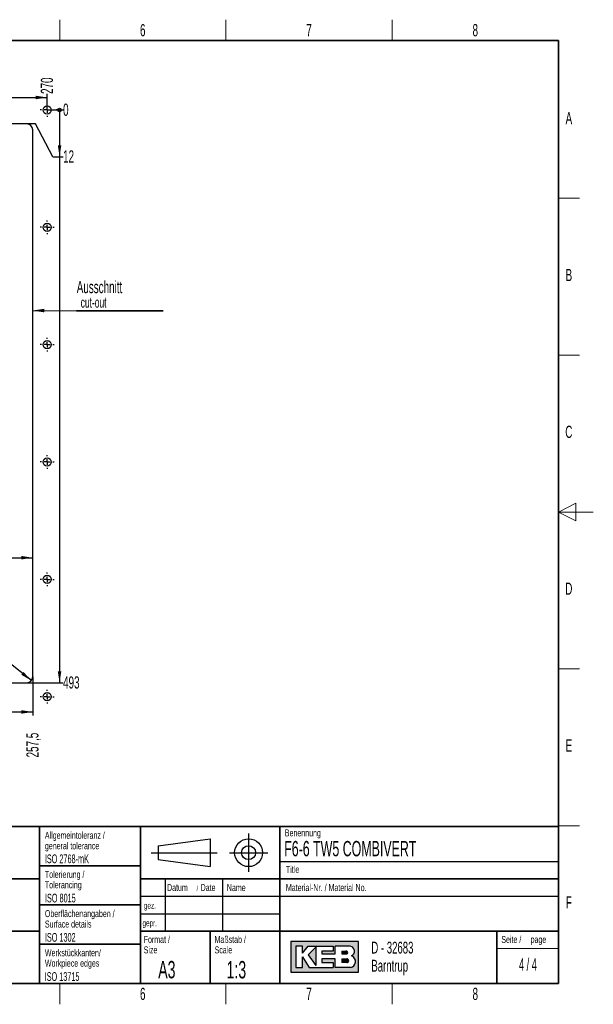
# Paper-space layout 'Blatt4' of a CAD drawing. Header units: millimetres. Extents: x 5 to 418, y 2 to 292.
import ezdxf

# ---------------------------------------------------------------- set-up
doc = ezdxf.new("R2010")
doc.units = ezdxf.units.MM
doc.layers.add('SLD-0', color=7, linetype='Continuous')
doc.styles.add('SLDTEXTSTYLE0', font='TXT', dxfattribs={"width": 0.605})
doc.styles.add('SLDTEXTSTYLE2', font='TXT', dxfattribs={"width": 0.563})
doc.dimstyles.new('SLDDIMSTYLE0', dxfattribs={"dimtxt": 3.5, "dimasz": 3.302, "dimexe": 0, "dimexo": 0.0625, "dimgap": 0.875, "dimtad": 1, "dimlfac": 3, "dimrnd": 1e-09, "dimzin": 12, "dimdsep": 46, "dimtxsty": 'SLDTEXTSTYLE0', "dimsah": 1, "dimcen": 0.09, "dimadec": 0, "dimazin": 3, "dimtfac": 1, "dimtofl": 0, "dimtmove": 0, "dimatfit": 3, "dimfxl": 1, "dimfrac": 2, "dimtolj": 1, "dimtzin": 12, "dimarcsym": 0})
doc.dimstyles.new('SLDDIMSTYLE6', dxfattribs={"dimtxt": 3.5, "dimasz": 0.3386666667, "dimexe": 0, "dimexo": 0.0625, "dimgap": 0.875, "dimtad": 0, "dimtih": 1, "dimtoh": 1, "dimdec": 0, "dimlfac": 3, "dimrnd": 1e-09, "dimdsep": 46, "dimtxsty": 'SLDTEXTSTYLE0', "dimblk1": 'ORIGIN', "dimblk2": 'ORIGIN', "dimsah": 1, "dimcen": 0.09, "dimadec": 0, "dimazin": 2, "dimtfac": 1, "dimtofl": 0, "dimtmove": 0, "dimatfit": 3, "dimldrblk": 'ORIGIN', "dimfxl": 1, "dimfrac": 2, "dimtolj": 1, "dimtzin": 12, "dimarcsym": 0})
doc.dimstyles.new('SLDDIMSTYLE7', dxfattribs={"dimtxt": 3.5, "dimasz": 3.302, "dimexe": 0, "dimexo": 0.0625, "dimgap": 0.875, "dimtad": 0, "dimtih": 1, "dimtoh": 1, "dimlfac": 3, "dimrnd": 1e-09, "dimzin": 12, "dimdsep": 46, "dimtxsty": 'SLDTEXTSTYLE0', "dimsah": 1, "dimcen": 0.09, "dimadec": 0, "dimazin": 3, "dimtfac": 1, "dimtofl": 0, "dimtmove": 0, "dimatfit": 3, "dimfxl": 1, "dimfrac": 2, "dimtolj": 1, "dimtzin": 12, "dimarcsym": 0})
doc.dimstyles.new('SLDDIMSTYLE8', dxfattribs={"dimtxt": 3.5, "dimasz": 3.302, "dimexe": 0, "dimexo": 0.0625, "dimgap": 0.875, "dimtad": 1, "dimlfac": 3, "dimrnd": 1e-09, "dimzin": 12, "dimdsep": 46, "dimtxsty": 'SLDTEXTSTYLE0', "dimsah": 1, "dimcen": 0, "dimadec": 0, "dimazin": 3, "dimtfac": 1, "dimtofl": 0, "dimtmove": 1, "dimatfit": 3, "dimfxl": 1, "dimfrac": 2, "dimtolj": 1, "dimtzin": 12, "dimarcsym": 0})

# ---------------------------------------------------------------- blocks, each defined once
blk = doc.blocks.new('SW_NOTE_0_2')
at = {"layer": 'SLD-0', "color": 0}
for p, q in [((-0.0905645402, -4.0522043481), (24.7743003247, -4.0522043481)), ((24.7743003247, -4.0522043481), (-0.0905645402, -4.0522043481)), ((-0.0905645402, -4.0522043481), (24.7743003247, -4.0522043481)), ((24.7743003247, -4.0522043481), (-0.0905645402, -4.0522043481)), ((-0.0905645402, -4.0522043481), (24.7743003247, -4.0522043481)), ((24.7743003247, -4.0522043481), (-0.0905645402, -4.0522043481))]:
    blk.add_line(p, q, dxfattribs=at)
at = {"layer": 'SLD-0', "color": 0, "attachment_point": 1, "style": 'SLDTEXTSTYLE0'}
for s, insert, char_height in [('Ausschnitt', (0, 4.5117370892), 3.5), ('cut-out', (1.125, -0.1448692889), 3)]:
    blk.add_mtext(s, dxfattribs=dict(at, insert=insert, char_height=char_height))
blk = doc.blocks.new('_D_23')
at = {"layer": 'SLD-0', "color": 7}
for p, q in [((231.1640940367, 266.1813930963), (261.1640940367, 266.1813930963)), ((261.1640940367, 262.5967278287), (261.1640940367, 267.1973930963))]:
    blk.add_line(p, q, dxfattribs=at)
blk.add_solid([(261.1640940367, 266.1813930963), (257.8620940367, 266.6893930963), (257.8620940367, 265.6733930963)], dxfattribs=at)
at = {"layer": 'SLD-0', "color": 7, "insert": (259.3381205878, 267.1973930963), "char_height": 3.5, "attachment_point": 1, "rotation": 90, "style": 'SLDTEXTSTYLE0'}
blk.add_mtext('270', dxfattribs=at)
blk = doc.blocks.new('_Origin')
at = {"color": 0, "linetype": 'ByBlock', "lineweight": -2}
blk.add_line((0, 0), (-1, 0), dxfattribs=at)
blk.add_circle((0, 0), 0.5, dxfattribs=at)
blk = doc.blocks.new('_D_24')
at = {"layer": 'SLD-0'}
blk.add_line((261.1640940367, 262.5967278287), (265.7313201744, 262.5967278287), dxfattribs=at)
at = {"layer": 'SLD-0', "xscale": 1.016, "yscale": 1.016}
blk.add_blockref('_Origin', (264.7153201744, 262.5967278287), dxfattribs=at)
at = {"layer": 'SLD-0', "insert": (265.7313201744, 264.4227012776), "char_height": 3.5, "attachment_point": 1, "style": 'SLDTEXTSTYLE0'}
blk.add_mtext('0', dxfattribs=at)
blk = doc.blocks.new('_D_25')
at = {"layer": 'SLD-0', "color": 7}
for p, q in [((264.7153201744, 262.5967278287), (264.7153201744, 249.1972638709)), ((257.7712371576, 258.5967278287), (255.3307607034, 258.5967278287)), ((262.7712371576, 249.1972638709), (257.7712371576, 258.5967278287)), ((262.7712371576, 249.1972638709), (265.7313201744, 249.1972638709))]:
    blk.add_line(p, q, dxfattribs=at)
blk.add_solid([(264.7153201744, 249.1972638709), (265.2233201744, 252.4992638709), (264.2073201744, 252.4992638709)], dxfattribs=at)
at = {"layer": 'SLD-0', "color": 7, "insert": (265.7313201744, 251.0232373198), "char_height": 3.5, "attachment_point": 1, "style": 'SLDTEXTSTYLE0'}
blk.add_mtext('12', dxfattribs=at)
blk = doc.blocks.new('_D_26')
at = {"layer": 'SLD-0', "color": 7}
for p, q in [((264.7153201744, 249.1972638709), (264.7153201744, 98.2633944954)), ((255.3307607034, 98.2633944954), (265.7313201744, 98.2633944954))]:
    blk.add_line(p, q, dxfattribs=at)
blk.add_solid([(264.7153201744, 98.2633944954), (265.2233201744, 101.5653944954), (264.2073201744, 101.5653944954)], dxfattribs=at)
at = {"layer": 'SLD-0', "color": 7, "insert": (265.7313201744, 100.0893679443), "char_height": 3.5, "attachment_point": 1, "style": 'SLDTEXTSTYLE0'}
blk.add_mtext('493', dxfattribs=at)
blk = doc.blocks.new('_D_35')
at = {"layer": 'SLD-0', "color": 7}
for p, q in [((256.99742737, 99.9300611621), (256.99742737, 88.8648028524)), ((176.6742895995, 89.8808028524), (256.99742737, 89.8808028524))]:
    blk.add_line(p, q, dxfattribs=at)
blk.add_solid([(256.99742737, 89.8808028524), (253.69542737, 90.3888028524), (253.69542737, 89.3728028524)], dxfattribs=at)
at = {"layer": 'SLD-0', "color": 7, "insert": (255.1714539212, 76.8335531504), "char_height": 3.5, "attachment_point": 1, "rotation": 90, "style": 'SLDTEXTSTYLE0'}
blk.add_mtext('257,5', dxfattribs=at)
blk = doc.blocks.new('_D_36')
at = {"layer": 'SLD-0', "color": 7}
blk.add_line((256.6358334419, 98.8934498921), (236.6897160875, 114.6793631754), dxfattribs=at)
blk.add_solid([(256.6358334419, 98.8934498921), (254.3618718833, 101.3409724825), (253.731354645, 100.5442893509)], dxfattribs=at)
at = {"layer": 'SLD-0', "color": 7, "char_height": 3.5, "attachment_point": 1, "rotation": 321.5400994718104, "style": 'SLDTEXTSTYLE0'}
for s, insert in [('R5', (239.4958667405, 118.2122504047)), ('...R10', (244.3072349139, 114.390610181))]:
    blk.add_mtext(s, dxfattribs=dict(at, insert=insert))
blk = doc.blocks.new('_D_38')
at = {"layer": 'SLD-0', "color": 7}
for p, q in [((175.3307607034, 134.1320265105), (200.4020940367, 134.1320265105)), ((201.9260940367, 134.1320265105), (256.99742737, 134.1320265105))]:
    blk.add_line(p, q, dxfattribs=at)
for centre, start, end in [((217.5252050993, 136.8177903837), 153.4349488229, 206.5650511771), ((214.8029827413, 136.8177903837), 333.4349488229, 26.5650511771)]:
    blk.add_arc(centre, 6.005550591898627, start, end, dxfattribs=at)
for points in [[(175.3307607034, 134.1320265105), (178.6327607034, 133.6240265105), (178.6327607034, 134.6400265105)], [(256.99742737, 134.1320265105), (253.69542737, 134.6400265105), (253.69542737, 133.6240265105)]]:
    blk.add_solid(points, dxfattribs=at)
at = {"layer": 'SLD-0', "color": 7, "insert": (212.153677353, 138.6437638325), "char_height": 3.5, "attachment_point": 1, "style": 'SLDTEXTSTYLE0'}
blk.add_mtext('245', dxfattribs=at)
blk = doc.blocks.new('SW_CENTERMARKSYMBOL_6')
at = {"layer": 'SLD-0', "color": 0}
for p, q in [((-1.6666666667, 0), (-2, 0)), ((0, 0), (-0.8333333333, 0)), ((0, 1.6666666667), (0, 2)), ((0, 0), (0, 0.8333333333)), ((0, 0), (0, -0.8333333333)), ((0, 0), (0.8333333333, 0)), ((1.6666666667, 0), (2, 0)), ((0, -1.6666666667), (0, -2))]:
    blk.add_line(p, q, dxfattribs=at)
blk = doc.blocks.new('SW_CENTERMARKSYMBOL_7')
at = {"layer": 'SLD-0', "color": 0}
for p, q in [((-1.6666666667, 0), (-2, 0)), ((0, 0), (-0.8333333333, 0)), ((0, 1.6666666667), (0, 2)), ((0, 0), (0, 0.8333333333)), ((0, 0), (0, -0.8333333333)), ((0, 0), (0.8333333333, 0)), ((1.6666666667, 0), (2, 0)), ((0, -1.6666666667), (0, -2))]:
    blk.add_line(p, q, dxfattribs=at)
blk = doc.blocks.new('SW_CENTERMARKSYMBOL_12')
at = {"layer": 'SLD-0', "color": 0}
for p, q in [((-1.6666666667, 0), (-2, 0)), ((0, 0), (-0.8333333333, 0)), ((0, 1.6666666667), (0, 2)), ((0, 0), (0, 0.8333333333)), ((0, 0), (0, -0.8333333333)), ((0, 0), (0.8333333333, 0)), ((1.6666666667, 0), (2, 0)), ((0, -1.6666666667), (0, -2))]:
    blk.add_line(p, q, dxfattribs=at)
blk = doc.blocks.new('SW_CENTERMARKSYMBOL_14')
at = {"layer": 'SLD-0', "color": 0}
for p, q in [((-1.6666666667, 0), (-2, 0)), ((0, 0), (-0.8333333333, 0)), ((0, 1.6666666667), (0, 2)), ((0, 0), (0, 0.8333333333)), ((0, 0), (0, -0.8333333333)), ((0, 0), (0.8333333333, 0)), ((1.6666666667, 0), (2, 0)), ((0, -1.6666666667), (0, -2))]:
    blk.add_line(p, q, dxfattribs=at)
blk = doc.blocks.new('SW_CENTERMARKSYMBOL_16')
at = {"layer": 'SLD-0', "color": 0}
for p, q in [((-1.6666666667, 0), (-2, 0)), ((0, 0), (-0.8333333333, 0)), ((0, 1.6666666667), (0, 2)), ((0, 0), (0, 0.8333333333)), ((0, 0), (0, -0.8333333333)), ((0, 0), (0.8333333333, 0)), ((1.6666666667, 0), (2, 0)), ((0, -1.6666666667), (0, -2))]:
    blk.add_line(p, q, dxfattribs=at)
blk = doc.blocks.new('SW_CENTERMARKSYMBOL_17')
at = {"layer": 'SLD-0', "color": 0}
for p, q in [((-1.6666666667, 0), (-2, 0)), ((0, 0), (-0.8333333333, 0)), ((0, 1.6666666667), (0, 2)), ((0, 0), (0, 0.8333333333)), ((0, 0), (0, -0.8333333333)), ((0, 0), (0.8333333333, 0)), ((1.6666666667, 0), (2, 0)), ((0, -1.6666666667), (0, -2))]:
    blk.add_line(p, q, dxfattribs=at)

psp = doc.layouts.new('Blatt4')

# ---------------------------------------------------------------- hatches: boundary and pattern name
at = {"linetype": 'Continuous'}
h = psp.add_hatch(color=7, dxfattribs=at)
h.paths.add_polyline_path([(331.1423676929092, 15.18257760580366), (350.5207896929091, 15.18257760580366), (350.5207896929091, 24.04128480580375), (331.1423676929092, 24.04128480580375)], flags=0)
edge = h.paths.add_edge_path(flags=0)
edge.add_arc((347.9991875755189, 18.26988521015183), 1.720915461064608, -81.72003226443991, 70.17096003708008, ccw=False)
edge.add_line((348.2470169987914, 16.56690822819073), (348.2293995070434, 16.56675060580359))
edge.add_line((348.2293995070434, 16.56675060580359), (343.8767592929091, 16.56675060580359))
edge.add_line((343.8767592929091, 16.56675060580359), (343.8767592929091, 19.05826200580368))
edge.add_line((343.8767592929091, 19.05826200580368), (340.0010748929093, 19.05826200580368))
edge.add_line((340.0010748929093, 19.05826200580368), (340.0010748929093, 17.95092360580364))
edge.add_line((340.0010748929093, 17.95092360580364), (343.3230900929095, 17.95092360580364))
edge.add_line((343.3230900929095, 17.95092360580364), (343.3230900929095, 16.56675060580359))
edge.add_line((343.3230900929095, 16.56675060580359), (336.4022250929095, 16.56675060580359))
edge.add_line((336.4022250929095, 16.56675060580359), (334.4643828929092, 19.61193120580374))
edge.add_line((334.4643828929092, 19.61193120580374), (334.4643828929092, 16.56675060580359))
edge.add_line((334.4643828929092, 16.56675060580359), (332.5265406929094, 16.56675060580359))
edge.add_line((332.5265406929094, 16.56675060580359), (332.5265406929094, 22.65711180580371))
edge.add_line((332.5265406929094, 22.65711180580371), (334.4643828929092, 22.65711180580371))
edge.add_line((334.4643828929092, 22.65711180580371), (334.4643828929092, 20.71926960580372))
edge.add_line((334.4643828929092, 20.71926960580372), (336.1253904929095, 22.65711180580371))
edge.add_line((336.1253904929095, 22.65711180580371), (343.3230900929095, 22.65711180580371))
edge.add_line((343.3230900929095, 22.65711180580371), (343.3230900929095, 21.27293880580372))
edge.add_line((343.3230900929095, 21.27293880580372), (340.0010748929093, 21.27293880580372))
edge.add_line((340.0010748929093, 21.27293880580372), (340.0010748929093, 20.44243500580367))
edge.add_line((340.0010748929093, 20.44243500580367), (343.8767592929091, 20.44243500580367))
edge.add_line((343.8767592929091, 20.44243500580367), (343.8767592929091, 22.65711180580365))
edge.add_line((343.8767592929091, 22.65711180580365), (348.1497422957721, 22.65711180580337))
edge.add_line((348.1497422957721, 22.65711180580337), (348.151741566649, 22.65711180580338))
edge.add_line((348.151741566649, 22.65711180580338), (348.1521661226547, 22.65713246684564))
edge.add_arc((347.9523797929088, 21.20834406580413), 1.462498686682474, -64.4589412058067, 82.1484933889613, ccw=False)
psp.add_hatch(color=7, dxfattribs=at).paths.add_polyline_path([(338.3400672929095, 17.12041980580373), (338.3400672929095, 22.38027720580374), (336.1253904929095, 20.16560040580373)], flags=0)
h = psp.add_hatch(color=7, dxfattribs=at)
edge = h.paths.add_edge_path(flags=0)
edge.add_line((345.8146014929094, 20.44243500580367), (346.974194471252, 20.44243500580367))
edge.add_arc((347.0534490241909, 20.85768690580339), 0.4227474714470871, 259.1945394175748, 460.8054605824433)
edge.add_line((346.9741944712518, 21.27293880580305), (345.8146014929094, 21.27293880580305))
edge.add_line((345.8146014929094, 21.27293880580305), (345.8146014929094, 20.44243500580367))
h = psp.add_hatch(color=7, dxfattribs=at)
edge = h.paths.add_edge_path(flags=0)
edge.add_line((345.8146014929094, 17.95092360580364), (347.1991847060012, 17.95092360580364))
edge.add_arc((347.1991847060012, 18.50459280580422), 0.5536692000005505, 270.0000000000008, 450.0000000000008)
edge.add_line((347.1991847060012, 19.05826200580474), (347.1703327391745, 19.05826200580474))
edge.add_line((347.1703327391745, 19.05826200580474), (345.8146014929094, 19.05826200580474))
edge.add_line((345.8146014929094, 19.05826200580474), (345.8146014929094, 17.95092360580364))

# ---------------------------------------------------------------- linework, layer by layer
at = {"color": 7, "linetype": 'Continuous', "lineweight": 25}
for p, q in [((255.3307607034, 258.5967278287), (176.99742737, 258.5967278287)), ((256.99742737, 99.9300611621), (256.99742737, 256.9300611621)), ((176.99742737, 98.2633944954), (255.3307607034, 98.2633944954))]:
    psp.add_line(p, q, dxfattribs=at)
for centre, radius in [((261.1640940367, 262.5967278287), 1.166666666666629), ((261.1640940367, 228.9300611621), 1.166666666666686), ((261.1640940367, 195.2633944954), 1.166666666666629), ((261.1640940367, 161.5967278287), 1.166666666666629), ((261.1640940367, 127.9300611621), 1.166666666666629), ((261.1640940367, 94.2633944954), 1.166666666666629)]:
    psp.add_circle(centre, radius, dxfattribs=at)
for centre, start, end in [((255.3307607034, 256.9300611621), 0, 90), ((255.3307607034, 99.9300611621), 270, 0)]:
    psp.add_arc(centre, 1.666666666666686, start, end, dxfattribs=at)
at = {"layer": 'SLD-0', "lineweight": 18}
for p, q in [((264.75, 282.5), (264.75, 288.5)), ((312.5, 282.5), (312.5, 288.5)), ((360.25, 282.5), (360.25, 288.5)), ((408, 237.25), (414, 237.25)), ((408, 192.25), (414, 192.25)), ((413, 149.75), (408, 147.25)), ((413, 144.75), (413, 149.75)), ((418, 147.25), (408, 147.25)), ((408, 147.25), (413, 144.75)), ((408, 102.25), (414, 102.25)), ((408, 57.25), (414, 57.25)), ((390.2572074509, 22), (408, 22)), ((264.75, 6), (264.75, 12)), ((312.5, 6), (312.5, 12)), ((360.25, 6), (360.25, 12))]:
    psp.add_line(p, q, dxfattribs=at)
at = {"layer": 'SLD-0', "lineweight": 35}
for p, q in [((408, 282.5), (26, 282.5)), ((408, 12), (408, 282.5)), ((135, 57), (408, 57)), ((259, 57), (259, 12)), ((288, 57), (288, 12)), ((328, 57.0000000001), (328, 12)), ((408, 57), (408, 12)), ((259, 45.75), (288, 45.75)), ((202.5, 42), (259, 42)), ((408, 42), (288, 42)), ((259, 34.5), (288, 34.5)), ((202.5, 27), (259, 27)), ((288, 27), (408, 27)), ((308, 27), (308, 12)), ((390.2572074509, 27), (390.2572074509, 12)), ((259, 23.25), (288, 23.25)), ((26, 12), (408, 12)), ((135, 12), (408, 12))]:
    psp.add_line(p, q, dxfattribs=at)
at = {"layer": 'SLD-0', "color": 7}
psp.add_line((256.99742737, 205.0601898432), (269.5675675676, 204.972972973), dxfattribs=at)
at = {"layer": 'SLD-0'}
for p, q in [((319, 55), (319, 44)), ((293, 51.5), (308, 53.5)), ((293, 51.5), (293, 47.5)), ((308, 53.5), (308, 45.5)), ((291, 49.5), (310, 49.5)), ((313.5, 49.5), (324.5, 49.5)), ((293, 47.5), (308, 45.5)), ((328, 47.0000000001), (408, 47.0000000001)), ((295, 42), (295, 27)), ((311.5, 42), (311.5, 27)), ((288, 37), (408, 37)), ((288, 32), (328, 32)), ((348.1497422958, 22.6571118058), (348.1517415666, 22.6571118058)), ((348.1517415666, 22.6571118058), (348.1521661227, 22.6571324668)), ((348.229399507, 16.5667506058), (348.2470169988, 16.5669082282))]:
    psp.add_line(p, q, dxfattribs=at)
at = {"layer": 'SLD-0', "linetype": 'Continuous'}
for p, q in [((350.5207896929, 24.0412848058), (331.1423676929, 24.0412848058)), ((331.1423676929, 24.0412848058), (331.1423676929, 15.1825776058)), ((334.4643828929, 22.6571118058), (332.5265406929, 22.6571118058)), ((332.5265406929, 22.6571118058), (332.5265406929, 16.5667506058)), ((334.4643828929, 20.7192696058), (336.1253904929, 22.6571118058)), ((334.4643828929, 20.7192696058), (334.4643828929, 22.6571118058)), ((336.1253904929, 22.6571118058), (343.3230900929, 22.6571118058)), ((343.3230900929, 22.6571118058), (343.3230900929, 21.2729388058)), ((348.1497422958, 22.6571118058), (343.8767592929, 22.6571118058)), ((343.8767592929, 20.4424350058), (343.8767592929, 22.6571118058)), ((348.1497422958, 22.6571118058), (348.1517415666, 22.6571118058)), ((348.1517415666, 22.6571118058), (348.1521661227, 22.6571324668)), ((350.5207896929, 15.1825776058), (350.5207896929, 24.0412848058)), ((338.3400672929, 22.3802772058), (336.1253904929, 20.1656004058)), ((336.1253904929, 20.1656004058), (338.3400672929, 17.1204198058)), ((338.3400672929, 22.3802772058), (338.3400672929, 17.1204198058)), ((340.0010748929, 21.2729388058), (340.0010748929, 20.4424350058)), ((343.3230900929, 21.2729388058), (340.0010748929, 21.2729388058)), ((340.0010748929, 20.4424350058), (343.8767592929, 20.4424350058)), ((345.8146014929, 21.2729388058), (346.9741944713, 21.2729388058)), ((345.8146014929, 21.2729388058), (345.8146014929, 20.4424350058)), ((345.8146014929, 20.4424350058), (346.9741944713, 20.4424350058)), ((334.4643828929, 16.5667506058), (334.4643828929, 19.6119312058)), ((334.4643828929, 19.6119312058), (336.4022250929, 16.5667506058)), ((340.0010748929, 19.0582620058), (340.0010748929, 17.9509236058)), ((343.8767592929, 19.0582620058), (340.0010748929, 19.0582620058)), ((340.0010748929, 17.9509236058), (343.3230900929, 17.9509236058)), ((343.3230900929, 17.9509236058), (343.3230900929, 16.5667506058)), ((343.8767592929, 16.5667506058), (343.8767592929, 19.0582620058)), ((345.8146014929, 19.0582620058), (347.199184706, 19.0582620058)), ((345.8146014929, 19.0582620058), (345.8146014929, 17.9509236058)), ((347.199184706, 17.9509236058), (345.8146014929, 17.9509236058)), ((347.1703327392, 19.0582620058), (347.199184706, 19.0582620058)), ((331.1423676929, 15.1825776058), (350.5207896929, 15.1825776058)), ((332.5265406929, 16.5667506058), (334.4643828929, 16.5667506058)), ((336.4022250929, 16.5667506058), (343.3230900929, 16.5667506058)), ((348.229399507, 16.5667506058), (343.8767592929, 16.5667506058)), ((348.229399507, 16.5667506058), (348.2470169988, 16.5669082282))]:
    psp.add_line(p, q, dxfattribs=at)
at = {"layer": 'SLD-0'}
for radius in [3.999999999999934, 1.999999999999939]:
    psp.add_circle((319, 49.5), radius, dxfattribs=at)
at = {"layer": 'SLD-0', "linetype": 'Continuous'}
for centre, radius, start, end in [((347.9523797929, 21.2083440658), 1.462498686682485, 295.5410587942, 82.1484933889), ((347.0534490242, 20.8576869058), 0.4227474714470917, 259.1945394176, 100.8054605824), ((347.9991875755, 18.2698852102), 1.720915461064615, 278.2799677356, 70.1709600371), ((347.199184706, 18.5045928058), 0.5536692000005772, 270, 90)]:
    psp.add_arc(centre, radius, start, end, dxfattribs=at)
at = {"layer": 'SLD-0', "color": 7}
psp.add_solid([(256.99742737, 205.0601898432), (260.2958232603, 204.5292919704), (260.3028725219, 205.5452675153)], dxfattribs=at)

# ---------------------------------------------------------------- block references
for name, p in [('SW_CENTERMARKSYMBOL_14', (261.1640940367, 262.5967278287)), ('SW_CENTERMARKSYMBOL_16', (261.1640940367, 228.9300611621)), ('SW_NOTE_0_2', (269.6581321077, 209.025177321)), ('SW_CENTERMARKSYMBOL_17', (261.1640940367, 195.2633944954)), ('SW_CENTERMARKSYMBOL_6', (261.1640940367, 161.5967278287)), ('SW_CENTERMARKSYMBOL_7', (261.1640940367, 127.9300611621)), ('SW_CENTERMARKSYMBOL_12', (261.1640940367, 94.2633944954))]:
    psp.add_blockref(name, p, dxfattribs=at)

# ---------------------------------------------------------------- texts
at = {"layer": 'SLD-0'}
for s, insert, char_height, attachment_point, style in [('6', (288.6027123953, 287.2429955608), 3.5, 2, 'SLDTEXTSTYLE0'), ('7', (336.3527123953, 287.2429955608), 3.5, 2, 'SLDTEXTSTYLE0'), ('8', (384.1027123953, 287.2429955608), 3.5, 2, 'SLDTEXTSTYLE0'), ('A', (410.9815679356, 262.0010772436), 3.5, 2, 'SLDTEXTSTYLE0'), ('B', (410.9815679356, 217.0010772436), 3.5, 2, 'SLDTEXTSTYLE0'), ('C', (410.9596929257, 172.0010772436), 3.5, 2, 'SLDTEXTSTYLE0'), ('D', (410.9596929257, 127.0010772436), 3.5, 2, 'SLDTEXTSTYLE0'), ('E', (410.9815679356, 82.0010772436), 3.5, 2, 'SLDTEXTSTYLE0'), ('Allgemeintoleranz /', (260.5043854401, 55.4784419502), 2, 1, 'SLDTEXTSTYLE0'), ('Benennung', (329.4092408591, 56.1865848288), 2, 1, 'SLDTEXTSTYLE0'), ('general tolerance', (260.5043854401, 52.4784419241), 2, 1, 'SLDTEXTSTYLE0'), ('F6-6 TW5 COMBIVERT', (329.222041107, 52.8643539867), 4.4, 1, 'SLDTEXTSTYLE0'), ('ISO 2768-mK', (260.4940938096, 48.9932287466), 2.5, 1, 'SLDTEXTSTYLE0'), ('Title', (329.7169273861, 45.7051426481), 2, 1, 'SLDTEXTSTYLE0'), ('Tolerierung /', (260.5022836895, 44.2785453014), 2, 1, 'SLDTEXTSTYLE0'), ('Tolerancing', (260.5022836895, 41.2785452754), 2, 1, 'SLDTEXTSTYLE0'), ('Datum', (295.5861619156, 40.5042457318), 2, 1, 'SLDTEXTSTYLE0'), ('/', (304.0691478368, 40.0041563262), 1.5, 1, 'SLDTEXTSTYLE0'), ('Date', (305.2253980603, 40.5042457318), 2, 1, 'SLDTEXTSTYLE0'), ('Name', (312.770034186, 40.4793879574), 2, 1, 'SLDTEXTSTYLE0'), ('Material-Nr. / Material No.', (329.7169273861, 40.4793879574), 2, 1, 'SLDTEXTSTYLE0'), ('ISO 8015', (260.5277662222, 37.732972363), 2.5, 1, 'SLDTEXTSTYLE0'), ('F', (410.9536166, 37.0010772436), 3.5, 2, 'SLDTEXTSTYLE0'), ('gez.', (288.9470592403, 35.2328921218), 1.8, 1, 'SLDTEXTSTYLE0'), ('Oberflächenangaben /', (260.5027641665, 33.0232290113), 2, 1, 'SLDTEXTSTYLE0'), ('Surface details', (260.5027641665, 30.0232289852), 2, 1, 'SLDTEXTSTYLE0'), ('gepr.', (288.5445949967, 30.2118970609), 1.8, 1, 'SLDTEXTSTYLE0'), ('ISO 1302', (260.5038336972, 26.4529504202), 2.5, 1, 'SLDTEXTSTYLE0'), ('Format /', (288.8790098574, 25.606905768), 2, 1, 'SLDTEXTSTYLE0'), ('Maßstab /', (309.2314641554, 25.6069055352), 2, 1, 'SLDTEXTSTYLE0'), ('Seite /', (391.5827404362, 25.611128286), 2, 1, 'SLDTEXTSTYLE0'), ('Keine Maße aus der Zeichnung abnehmen. /', (204.4639500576, 22.7290049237), 2, 1, 'SLDTEXTSTYLE0'), ('Size', (288.8790098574, 22.6069057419), 2, 1, 'SLDTEXTSTYLE0'), ('Scale', (309.2314641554, 22.6069055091), 2, 1, 'SLDTEXTSTYLE0'), ('D - 32683', (354.2591907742, 23.9656567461), 3.4, 1, 'SLDTEXTSTYLE0'), ('page', (399.9962824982, 25.6114133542), 2, 1, 'SLDTEXTSTYLE0'), ('Werkstückkanten/', (260.5090753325, 21.7906368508), 2, 1, 'SLDTEXTSTYLE0'), ('Workpiece edges', (260.5090753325, 18.7906368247), 2, 1, 'SLDTEXTSTYLE0'), ('A3', (293.0566699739, 18.4626222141), 5, 1, 'SLDTEXTSTYLE0'), ('1:3', (312.6833009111, 18.426931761), 5, 1, 'SLDTEXTSTYLE0'), ('Barntrup', (354.2591907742, 18.765656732), 3.4, 1, 'SLDTEXTSTYLE0'), ('4 / 4', (399.2143329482, 19.1523676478), 3.5, 2, 'SLDTEXTSTYLE2'), ('ISO 13715', (260.4472726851, 15.2160422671), 2.5, 1, 'SLDTEXTSTYLE0'), ('6', (288.6027123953, 10.7429955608), 3.5, 2, 'SLDTEXTSTYLE0'), ('7', (336.3527123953, 10.7429955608), 3.5, 2, 'SLDTEXTSTYLE0'), ('8', (384.1027123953, 10.7429955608), 3.5, 2, 'SLDTEXTSTYLE0')]:
    psp.add_mtext(s, dxfattribs=dict(at, insert=insert, char_height=char_height, attachment_point=attachment_point, style=style))

# ---------------------------------------------------------------- dimensions: what is measured, and where the dimension line sits
at = {"layer": 'SLD-0', "color": 7}
for feature_location, offset, dtype, origin, picture, middle in [((261.1640940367, 262.5967278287), (0, 4.600665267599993), 1, (171.1640940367, 262.5967278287), '_D_23', (261.1640940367, 271.2078096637)), ((255.3307607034, 258.5967278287), (10.400559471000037, -9.399463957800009), 0, (261.1640940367, 262.5967278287), '_D_25', (268.4049312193, 249.1972638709)), ((255.3307607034, 98.2633944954), (10.400559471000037, 0), 0, (261.1640940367, 262.5967278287), '_D_26', (269.7417367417, 98.2633944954)), ((256.99742737, 99.9300611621), (0, -11.065258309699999), 1, (171.1640940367, 94.2633944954), '_D_35', (256.99742737, 82.8491780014))]:
    dim = psp.add_ordinate_dim(feature_location=feature_location, offset=offset, dtype=dtype, origin=origin, dimstyle='SLDDIMSTYLE7', dxfattribs=at)
    dim.commit()
    dim.dimension.update_dxf_attribs({"geometry": picture, "text_midpoint": middle})
at = {"layer": 'SLD-0'}
dim = psp.add_ordinate_dim(feature_location=(261.1640940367, 262.5967278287), offset=(4.567226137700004, 0), dtype=0, origin=(261.1640940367, 262.5967278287), dimstyle='SLDDIMSTYLE6', dxfattribs=at)
dim.commit()
dim.dimension.update_dxf_attribs({"geometry": '_D_24', "text_midpoint": (267.0681256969, 262.5967278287)})
at = {"layer": 'SLD-0', "color": 7}
dim = psp.add_linear_dim(base=(256.99742737, 134.1320265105), p1=(175.3307607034, 99.9300611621), p2=(256.99742737, 99.9300611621), text='(<>)', dimstyle='SLDDIMSTYLE0', dxfattribs=at)
dim.commit()
dim.dimension.update_dxf_attribs({"geometry": '_D_38', "text_midpoint": (216.1640940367, 134.1320265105), "dimtype": 160})
dim = psp.add_radius_dim(center=(255.3307607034, 99.9300611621), mpoint=(256.6358334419, 98.8934498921), text='<>...R10', dimstyle='SLDDIMSTYLE8', dxfattribs=at)
dim.commit()
dim.dimension.update_dxf_attribs({"geometry": '_D_36', "text_midpoint": (243.9563024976, 108.9647414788), "dimtype": 164})

doc.saveas('drawing.dxf')
